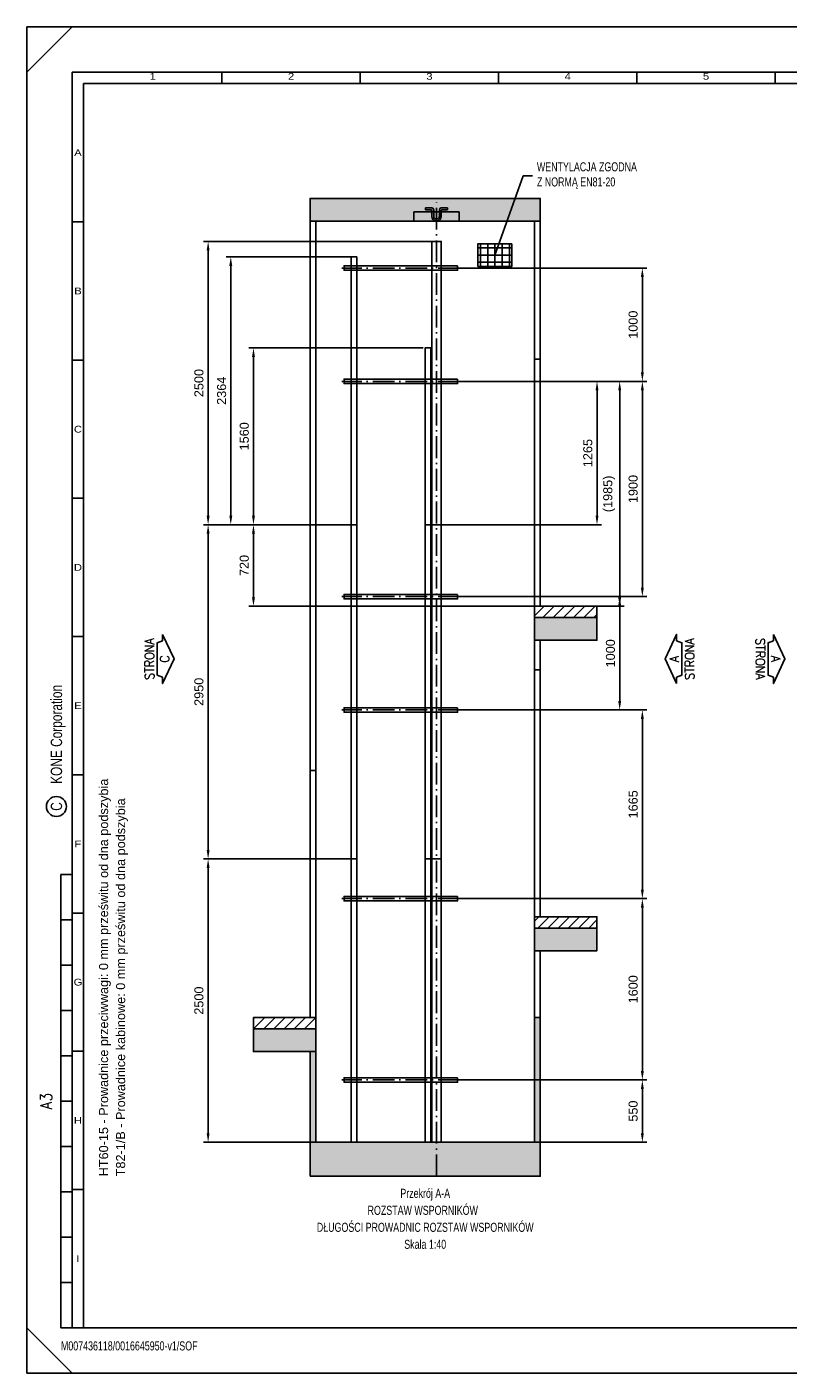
# Model space of a CAD drawing. Header units: millimetres. Extents: x 0 to 16800, y 0 to 11880.
# Tile 1 of 4: x 0 to 6713, y 0 to 11880. Entities that reach past the tile are written whole.
import ezdxf
from ezdxf.enums import TextEntityAlignment as Align

# ---------------------------------------------------------------- set-up
doc = ezdxf.new("R2010")
doc.units = ezdxf.units.MM
doc.header["$LTSCALE"] = 16
doc.header["$PDSIZE"] = -3
doc.linetypes.add('ACAD_ISO10W100', pattern=[18, 12, -3, 0, -3])
for name, color, linetype in [('CONT_25', 1, 'Continuous'), ('CONT_35', 2, 'Continuous'), ('CONT_50', 5, 'Continuous'), ('CONT_70', 4, 'Continuous'), ('DASHD_25', 1, 'ACAD_ISO10W100'), ('DIM_35', 7, 'Continuous'), ('Guiderails', 30, 'Continuous'), ('HATCH_25', 1, 'Continuous'), ('HATCH_35', 2, 'Continuous'), ('SHEET', 1, 'Continuous'), ('TEXT_35', 2, 'Continuous')]:
    doc.layers.add(name, color=color, linetype=linetype)
doc.styles.add('Arial', font='arial.ttf')
doc.styles.add('ROMANS', font='romans.shx', dxfattribs={"width": 0.9})
doc.styles.get("Standard").update_dxf_attribs({"font": 'arial.ttf'})
doc.styles.add('Text0.7_Arial', font='arial.ttf', dxfattribs={"width": 0.7})
doc.dimstyles.new('KONE_mm', dxfattribs={"dimscale": 40, "dimtxt": 2, "dimasz": 2, "dimexe": 1, "dimexo": 0, "dimgap": 1, "dimtad": 1, "dimdec": 0, "dimrnd": 0.01, "dimzin": 0, "dimdsep": 46, "dimtxsty": 'Arial', "dimsah": 1, "dimcen": 0, "dimclrd": 256, "dimclre": 256, "dimclrt": 256, "dimadec": 1, "dimazin": 2, "dimtfac": 1, "dimtdec": 0, "dimtmove": 0, "dimatfit": 3, "dimfxl": 1, "dimtolj": 1, "dimtzin": 0, "dimarcsym": 0})

# ---------------------------------------------------------------- blocks, each defined once
blk = doc.blocks.new('Border')
at = {"layer": 'CONT_50', "linetype": 'Continuous'}
blk.add_lwpolyline([(410, 10), (410, 287), (10, 287), (10, 10)], close=True, dxfattribs=at)
at = {"layer": 'SHEET', "linetype": 'Continuous'}
for p, q in [((0, 287), (10, 297)), ((43, 287), (43, 284.5)), ((73.5, 287), (73.5, 284.5)), ((104, 287), (104, 284.5)), ((134.5, 287), (134.5, 284.5)), ((165, 287), (165, 284.5)), ((410, 284.5), (12.5, 284.5)), ((12.5, 284.5), (12.5, 10)), ((12.5, 254), (10, 254)), ((12.5, 223.5), (10, 223.5)), ((12.5, 193), (10, 193)), ((12.5, 162.5), (10, 162.5)), ((12.5, 132), (10, 132)), ((7.5, 10), (7.5, 110)), ((7.5, 110), (10, 110)), ((12.5, 101.5), (10, 101.5)), ((7.5, 100), (10, 100)), ((7.5, 90), (10, 90)), ((7.5, 80), (10, 80)), ((7.5, 70), (10, 70)), ((12.5, 71), (10, 71)), ((7.5, 60), (10, 60)), ((7.5, 50), (10, 50)), ((7.5, 40), (10, 40)), ((12.5, 40.5), (10, 40.5)), ((7.5, 30), (10, 30)), ((7.5, 20), (10, 20)), ((0, 10), (10, 0)), ((10, 10), (7.5, 10))]:
    blk.add_line(p, q, dxfattribs=at)
blk.add_lwpolyline([(420, 0), (420, 297), (0, 297), (0, 0)], close=True, dxfattribs=at)
blk.add_circle((6.5, 125), 2.2, dxfattribs=at)
at = {"layer": 'SHEET', "width": 1.190476}
for s, p in [('1', (27.75, 286.1)), ('2', (58.25, 286.1)), ('3', (88.75, 286.1)), ('4', (119.25, 286.1)), ('5', (149.75, 286.1)), ('A', (11.25, 269.25)), ('B', (11.25, 238.75)), ('C', (11.25, 208.25)), ('D', (11.25, 177.75)), ('E', (11.25, 147.25)), ('F', (11.25, 116.75)), ('G', (11.25, 86.25)), ('H', (11.25, 55.75)), ('I', (11.25, 25.25))]:
    blk.add_text(s, height=1.5, dxfattribs=at).set_placement(p, align=Align.MIDDLE)
at = {"layer": 'SHEET', "linetype": 'Continuous', "width": 0.75}
blk.add_text('C', height=2.5, rotation=90, dxfattribs=at).set_placement((6.5, 125), align=Align.MIDDLE)
at = {"layer": 'SHEET', "linetype": 'Continuous', "style": 'ROMANS', "width": 0.9}
blk.add_text('A3', height=2.5, rotation=90, dxfattribs=at).set_placement((5.5, 60), align=Align.CENTER)
blk = doc.blocks.new('KONE-SFT-SHAFT_LIFTING_EYE-SIDE')
at = {"layer": 'CONT_35'}
for p, q in [((-200, 80), (-200, 0)), ((-200, 80), (200, 80)), ((-200, 0), (200, 0)), ((-97, 116), (-97, 100)), ((-97, 116), (-41, 116)), ((-97, 100), (-49, 100)), ((-41, 41), (-41, 92)), ((-25, 41), (-25, 100)), ((25, 41), (25, 100)), ((41, 116), (97, 116)), ((41, 41), (41, 92)), ((49, 100), (97, 100)), ((97, 116), (97, 100)), ((200, 0), (200, 80))]:
    blk.add_line(p, q, dxfattribs=at)
for centre, radius, start, end in [((-49, 92), 8, 0, 90), ((-41, 100), 16, 0, 90), ((0, 41), 41, 180, 0), ((0, 41), 25, 180, 0), ((41, 100), 16, 90, 180), ((49, 92), 8, 90, 180)]:
    blk.add_arc(centre, radius, start, end, dxfattribs=at)
blk = doc.blocks.new('SideA_Arrow_A3')
at = {"layer": 'CONT_25'}
blk.add_lwpolyline([(-5.43, -2.55), (-4.02, -2.55), (-3.57, -3.71), (3.57, -3.71), (4.02, -2.55), (5.43, -2.55), (0, 0)], close=True, dxfattribs=at)
at = {"layer": 'CONT_35', "style": 'ROMANS', "width": 0.9}
for tag, p in [('#', (0, -2.07)), ('?', (0, -5.43))]:
    blk.add_attdef(tag, text='', height=2, dxfattribs=at).set_placement(p, align=Align.MIDDLE)
blk = doc.blocks.new('SideC_Arrow_A3')
at = {"layer": 'CONT_25'}
blk.add_lwpolyline([(5.43, 2.55), (4.02, 2.55), (3.57, 3.71), (-3.57, 3.71), (-4.02, 2.55), (-5.43, 2.55), (0, 0)], close=True, dxfattribs=at)
at = {"layer": 'CONT_35', "style": 'ROMANS', "width": 0.9}
for tag, p in [('?', (0, 5.43)), ('#', (0, 2.07))]:
    blk.add_attdef(tag, text='', height=2, dxfattribs=at).set_placement(p, align=Align.MIDDLE)
blk = doc.blocks.new('*D1100')
at = {"layer": 'Defpoints', "color": 0, "transparency": 16777216}
for p in [(3818, 9752), (5428, 9752), (3818, 8752)]:
    blk.add_point(p, dxfattribs=at)
at = {"layer": 'DIM_35', "lineweight": -2, "transparency": 16777216}
for p, q in [((3818, 9752), (5468, 9752)), ((5428, 8832), (5428, 9672)), ((3818, 8752), (5468, 8752))]:
    blk.add_line(p, q, dxfattribs=at)
at = {"layer": 'DIM_35', "transparency": 16777216}
for points in [[(5415, 9672), (5441, 9672), (5428, 9752)], [(5415, 8832), (5441, 8832), (5428, 8752)]]:
    blk.add_solid(points, dxfattribs=at)
at = {"layer": 'DIM_35', "transparency": 16777216, "insert": (5347, 9252), "char_height": 80, "attachment_point": 5, "rotation": 90, "style": 'Arial', "bg_fill": 3, "box_fill_scale": 1.1, "bg_fill_color": 256, "bg_fill_true_color": 13158600, "bg_fill_transparency": 0}
blk.add_mtext('\\A1;1000', dxfattribs=at)
blk = doc.blocks.new('_DotSmall')
at = {"color": 0, "linetype": 'ByBlock', "const_width": 0.5}
blk.add_lwpolyline([(-0.0625, 0, 1), (0.0625, 0, 1)], format="xyb", close=True, dxfattribs=at)
blk = doc.blocks.new('*D1101')
at = {"layer": 'Defpoints', "color": 0, "transparency": 16777216}
for p in [(3818, 8752), (5028, 8752), (3654, 7487)]:
    blk.add_point(p, dxfattribs=at)
at = {"layer": 'DIM_35', "lineweight": -2, "transparency": 16777216}
for p, q in [((3818, 8752), (5068, 8752)), ((5028, 7567), (5028, 8672)), ((3654, 7487), (5068, 7487))]:
    blk.add_line(p, q, dxfattribs=at)
at = {"layer": 'DIM_35', "transparency": 16777216}
for points in [[(5015, 8672), (5041, 8672), (5028, 8752)], [(5015, 7567), (5041, 7567), (5028, 7487)]]:
    blk.add_solid(points, dxfattribs=at)
at = {"layer": 'DIM_35', "transparency": 16777216, "insert": (4947, 8119), "char_height": 80, "attachment_point": 5, "rotation": 90, "style": 'Arial', "bg_fill": 3, "box_fill_scale": 1.1, "bg_fill_color": 256, "bg_fill_true_color": 13158600, "bg_fill_transparency": 0}
blk.add_mtext('\\A1;1265', dxfattribs=at)
blk = doc.blocks.new('*D1102')
at = {"layer": 'Defpoints', "color": 0, "transparency": 16777216}
for p in [(3818, 8752), (5028, 6767), (5228, 6767)]:
    blk.add_point(p, dxfattribs=at)
at = {"layer": 'DIM_35', "lineweight": -2, "transparency": 16777216}
for p, q in [((3818, 8752), (5268, 8752)), ((5228, 8672), (5228, 6847)), ((5028, 6767), (5268, 6767))]:
    blk.add_line(p, q, dxfattribs=at)
at = {"layer": 'DIM_35', "transparency": 16777216}
for points in [[(5215, 8672), (5241, 8672), (5228, 8752)], [(5215, 6847), (5241, 6847), (5228, 6767)]]:
    blk.add_solid(points, dxfattribs=at)
at = {"layer": 'DIM_35', "transparency": 16777216, "insert": (5135, 7759), "char_height": 80, "attachment_point": 5, "rotation": 90, "style": 'Arial', "bg_fill": 3, "box_fill_scale": 1.1, "bg_fill_color": 256, "bg_fill_true_color": 13158600, "bg_fill_transparency": 0}
blk.add_mtext('\\A1;(1985)', dxfattribs=at)
blk = doc.blocks.new('*D1103')
at = {"layer": 'Defpoints', "color": 0, "transparency": 16777216}
for p in [(3818, 8752), (5428, 8752), (3818, 6852)]:
    blk.add_point(p, dxfattribs=at)
at = {"layer": 'DIM_35', "lineweight": -2, "transparency": 16777216}
for p, q in [((3818, 8752), (5468, 8752)), ((5428, 6932), (5428, 8672)), ((3818, 6852), (5468, 6852))]:
    blk.add_line(p, q, dxfattribs=at)
at = {"layer": 'DIM_35', "transparency": 16777216}
for points in [[(5415, 8672), (5441, 8672), (5428, 8752)], [(5415, 6932), (5441, 6932), (5428, 6852)]]:
    blk.add_solid(points, dxfattribs=at)
at = {"layer": 'DIM_35', "transparency": 16777216, "insert": (5347, 7802), "char_height": 80, "attachment_point": 5, "rotation": 90, "style": 'Arial', "bg_fill": 3, "box_fill_scale": 1.1, "bg_fill_color": 256, "bg_fill_true_color": 13158600, "bg_fill_transparency": 0}
blk.add_mtext('\\A1;1900', dxfattribs=at)
blk = doc.blocks.new('*D1104')
at = {"layer": 'Defpoints', "color": 0, "transparency": 16777216}
for p in [(3818, 6852), (3818, 5852), (5228, 5852)]:
    blk.add_point(p, dxfattribs=at)
at = {"layer": 'DIM_35', "lineweight": -2, "transparency": 16777216}
for p, q in [((3818, 6852), (5268, 6852)), ((5228, 6772), (5228, 5932)), ((3818, 5852), (5268, 5852))]:
    blk.add_line(p, q, dxfattribs=at)
at = {"layer": 'DIM_35', "transparency": 16777216}
for points in [[(5215, 6772), (5241, 6772), (5228, 6852)], [(5215, 5932), (5241, 5932), (5228, 5852)]]:
    blk.add_solid(points, dxfattribs=at)
at = {"layer": 'DIM_35', "transparency": 16777216, "insert": (5147, 6352), "char_height": 80, "attachment_point": 5, "rotation": 90, "style": 'Arial', "bg_fill": 3, "box_fill_scale": 1.1, "bg_fill_color": 256, "bg_fill_true_color": 13158600, "bg_fill_transparency": 0}
blk.add_mtext('\\A1;1000', dxfattribs=at)
blk = doc.blocks.new('*D1105')
at = {"layer": 'Defpoints', "color": 0, "transparency": 16777216}
for p in [(3818, 5852), (3818, 4187), (5428, 4187)]:
    blk.add_point(p, dxfattribs=at)
at = {"layer": 'DIM_35', "lineweight": -2, "transparency": 16777216}
for p, q in [((3818, 5852), (5468, 5852)), ((5428, 5772), (5428, 4267)), ((3818, 4187), (5468, 4187))]:
    blk.add_line(p, q, dxfattribs=at)
at = {"layer": 'DIM_35', "transparency": 16777216}
for points in [[(5415, 5772), (5441, 5772), (5428, 5852)], [(5415, 4267), (5441, 4267), (5428, 4187)]]:
    blk.add_solid(points, dxfattribs=at)
at = {"layer": 'DIM_35', "transparency": 16777216, "insert": (5347, 5019), "char_height": 80, "attachment_point": 5, "rotation": 90, "style": 'Arial', "bg_fill": 3, "box_fill_scale": 1.1, "bg_fill_color": 256, "bg_fill_true_color": 13158600, "bg_fill_transparency": 0}
blk.add_mtext('\\A1;1665', dxfattribs=at)
blk = doc.blocks.new('*D1106')
at = {"layer": 'Defpoints', "color": 0, "transparency": 16777216}
for p in [(3818, 4187), (3818, 2587), (5428, 2587)]:
    blk.add_point(p, dxfattribs=at)
at = {"layer": 'DIM_35', "lineweight": -2, "transparency": 16777216}
for p, q in [((3818, 4187), (5468, 4187)), ((5428, 4107), (5428, 2667)), ((3818, 2587), (5468, 2587))]:
    blk.add_line(p, q, dxfattribs=at)
at = {"layer": 'DIM_35', "transparency": 16777216}
for points in [[(5415, 4107), (5441, 4107), (5428, 4187)], [(5415, 2667), (5441, 2667), (5428, 2587)]]:
    blk.add_solid(points, dxfattribs=at)
at = {"layer": 'DIM_35', "transparency": 16777216, "insert": (5347, 3387), "char_height": 80, "attachment_point": 5, "rotation": 90, "style": 'Arial', "bg_fill": 3, "box_fill_scale": 1.1, "bg_fill_color": 256, "bg_fill_true_color": 13158600, "bg_fill_transparency": 0}
blk.add_mtext('\\A1;1600', dxfattribs=at)
blk = doc.blocks.new('*D1107')
at = {"layer": 'Defpoints', "color": 0, "transparency": 16777216}
for p in [(3818, 2587), (4478, 2037), (5428, 2037)]:
    blk.add_point(p, dxfattribs=at)
at = {"layer": 'DIM_35', "lineweight": -2, "transparency": 16777216}
for p, q in [((3818, 2587), (5468, 2587)), ((5428, 2507), (5428, 2117)), ((4478, 2037), (5468, 2037))]:
    blk.add_line(p, q, dxfattribs=at)
at = {"layer": 'DIM_35', "transparency": 16777216}
for points in [[(5415, 2507), (5441, 2507), (5428, 2587)], [(5415, 2117), (5441, 2117), (5428, 2037)]]:
    blk.add_solid(points, dxfattribs=at)
at = {"layer": 'DIM_35', "transparency": 16777216, "insert": (5347, 2312), "char_height": 80, "attachment_point": 5, "rotation": 90, "style": 'Arial', "bg_fill": 3, "box_fill_scale": 1.1, "bg_fill_color": 256, "bg_fill_true_color": 13158600, "bg_fill_transparency": 0}
blk.add_mtext('\\A1;550', dxfattribs=at)
blk = doc.blocks.new('*D1108')
at = {"layer": 'Defpoints', "color": 0, "transparency": 16777216}
for p in [(2861, 9851), (1798, 7487), (2861, 7487)]:
    blk.add_point(p, dxfattribs=at)
at = {"layer": 'DIM_35', "lineweight": -2, "transparency": 16777216}
for p, q in [((2861, 9851), (1758, 9851)), ((1798, 9771), (1798, 7567)), ((2861, 7487), (1758, 7487))]:
    blk.add_line(p, q, dxfattribs=at)
at = {"layer": 'DIM_35', "transparency": 16777216}
for points in [[(1785, 9771), (1811, 9771), (1798, 9851)], [(1785, 7567), (1811, 7567), (1798, 7487)]]:
    blk.add_solid(points, dxfattribs=at)
at = {"layer": 'DIM_35', "transparency": 16777216, "insert": (1717, 8669), "char_height": 80, "attachment_point": 5, "rotation": 90, "style": 'Arial', "bg_fill": 3, "box_fill_scale": 1.1, "bg_fill_color": 256, "bg_fill_true_color": 13158600, "bg_fill_transparency": 0}
blk.add_mtext('\\A1;2364', dxfattribs=at)
blk = doc.blocks.new('*D1109')
at = {"layer": 'Defpoints', "color": 0, "transparency": 16777216}
for p in [(1598, 9987), (3617, 9987), (2861, 7487)]:
    blk.add_point(p, dxfattribs=at)
at = {"layer": 'DIM_35', "lineweight": -2, "transparency": 16777216}
for p, q in [((3617, 9987), (1558, 9987)), ((1598, 7567), (1598, 9907)), ((2861, 7487), (1558, 7487))]:
    blk.add_line(p, q, dxfattribs=at)
at = {"layer": 'DIM_35', "transparency": 16777216}
for points in [[(1585, 9907), (1611, 9907), (1598, 9987)], [(1585, 7567), (1611, 7567), (1598, 7487)]]:
    blk.add_solid(points, dxfattribs=at)
at = {"layer": 'DIM_35', "transparency": 16777216, "insert": (1517, 8737), "char_height": 80, "attachment_point": 5, "rotation": 90, "style": 'Arial', "bg_fill": 3, "box_fill_scale": 1.1, "bg_fill_color": 256, "bg_fill_true_color": 13158600, "bg_fill_transparency": 0}
blk.add_mtext('\\A1;2500', dxfattribs=at)
blk = doc.blocks.new('*D1110')
at = {"layer": 'Defpoints', "color": 0, "transparency": 16777216}
for p in [(2861, 7487), (1998, 6767), (4478, 6767)]:
    blk.add_point(p, dxfattribs=at)
at = {"layer": 'DIM_35', "lineweight": -2, "transparency": 16777216}
for p, q in [((2861, 7487), (1958, 7487)), ((1998, 7407), (1998, 6847)), ((4478, 6767), (1958, 6767))]:
    blk.add_line(p, q, dxfattribs=at)
at = {"layer": 'DIM_35', "transparency": 16777216}
for points in [[(1985, 7407), (2011, 7407), (1998, 7487)], [(1985, 6847), (2011, 6847), (1998, 6767)]]:
    blk.add_solid(points, dxfattribs=at)
at = {"layer": 'DIM_35', "transparency": 16777216, "insert": (1917, 7127), "char_height": 80, "attachment_point": 5, "rotation": 90, "style": 'Arial', "bg_fill": 3, "box_fill_scale": 1.1, "bg_fill_color": 256, "bg_fill_true_color": 13158600, "bg_fill_transparency": 0}
blk.add_mtext('\\A1;720', dxfattribs=at)
blk = doc.blocks.new('*D1111')
at = {"layer": 'Defpoints', "color": 0, "transparency": 16777216}
for p in [(1998, 9047), (3496, 9047), (2861, 7487)]:
    blk.add_point(p, dxfattribs=at)
at = {"layer": 'DIM_35', "lineweight": -2, "transparency": 16777216}
for p, q in [((3496, 9047), (1958, 9047)), ((1998, 7567), (1998, 8967)), ((2861, 7487), (1958, 7487))]:
    blk.add_line(p, q, dxfattribs=at)
at = {"layer": 'DIM_35', "transparency": 16777216}
for points in [[(1985, 8967), (2011, 8967), (1998, 9047)], [(1985, 7567), (2011, 7567), (1998, 7487)]]:
    blk.add_solid(points, dxfattribs=at)
at = {"layer": 'DIM_35', "transparency": 16777216, "insert": (1917, 8267), "char_height": 80, "attachment_point": 5, "rotation": 90, "style": 'Arial', "bg_fill": 3, "box_fill_scale": 1.1, "bg_fill_color": 256, "bg_fill_true_color": 13158600, "bg_fill_transparency": 0}
blk.add_mtext('\\A1;1560', dxfattribs=at)
blk = doc.blocks.new('*D1112')
at = {"layer": 'Defpoints', "color": 0, "transparency": 16777216}
for p in [(2861, 7487), (1598, 4537), (2861, 4537)]:
    blk.add_point(p, dxfattribs=at)
at = {"layer": 'DIM_35', "lineweight": -2, "transparency": 16777216}
for p, q in [((2861, 7487), (1558, 7487)), ((1598, 7407), (1598, 4617)), ((2861, 4537), (1558, 4537))]:
    blk.add_line(p, q, dxfattribs=at)
at = {"layer": 'DIM_35', "transparency": 16777216}
for points in [[(1585, 7407), (1611, 7407), (1598, 7487)], [(1585, 4617), (1611, 4617), (1598, 4537)]]:
    blk.add_solid(points, dxfattribs=at)
at = {"layer": 'DIM_35', "transparency": 16777216, "insert": (1517, 6012), "char_height": 80, "attachment_point": 5, "rotation": 90, "style": 'Arial', "bg_fill": 3, "box_fill_scale": 1.1, "bg_fill_color": 256, "bg_fill_true_color": 13158600, "bg_fill_transparency": 0}
blk.add_mtext('\\A1;2950', dxfattribs=at)
blk = doc.blocks.new('*D1113')
at = {"layer": 'Defpoints', "color": 0, "transparency": 16777216}
for p in [(2861, 4537), (1598, 2037), (2548, 2037)]:
    blk.add_point(p, dxfattribs=at)
at = {"layer": 'DIM_35', "lineweight": -2, "transparency": 16777216}
for p, q in [((2861, 4537), (1558, 4537)), ((1598, 4457), (1598, 2117)), ((2548, 2037), (1558, 2037))]:
    blk.add_line(p, q, dxfattribs=at)
at = {"layer": 'DIM_35', "transparency": 16777216}
for points in [[(1585, 4457), (1611, 4457), (1598, 4537)], [(1585, 2117), (1611, 2117), (1598, 2037)]]:
    blk.add_solid(points, dxfattribs=at)
at = {"layer": 'DIM_35', "transparency": 16777216, "insert": (1517, 3287), "char_height": 80, "attachment_point": 5, "rotation": 90, "style": 'Arial', "bg_fill": 3, "box_fill_scale": 1.1, "bg_fill_color": 256, "bg_fill_true_color": 13158600, "bg_fill_transparency": 0}
blk.add_mtext('\\A1;2500', dxfattribs=at)

msp = doc.modelspace()

# ---------------------------------------------------------------- hatches: boundary and pattern name
at = {"layer": 'HATCH_35'}
h = msp.add_hatch(dxfattribs=at)
h.set_pattern_fill('AR-CONC', color=256, scale=2)
h.set_pattern_definition([(50, (3512.86, 4011.98), (364.37, -31.878), [38.1, -419.1]), (355, (3512.86, 4011.98), (-70.487, 382.114), [30.48, -335.281]), (100.4514, (3543.22, 4009.32), (293.882, 350.236), [32.38, -356.18]), (46.184, (3512.86, 4113.6), (542.158, -84.085), [57.15, -628.65]), (96.636, (3558.04, 4106.57), (474.81, 494.852), [48.57, -534.27]), (351.184, (3512.86, 4113.6), (474.81, 494.85), [45.72, -502.92]), (21, (3563.66, 4088.18), (303.229, -204.53), [38.1, -419.1]), (326, (3563.66, 4088.18), (123.604, 368.376), [30.48, -335.28]), (71.4514, (3588.93, 4071.14), (426.833, 163.846), [32.38, -356.18]), (37.5, (3512.86, 4011.98), (6.1772, 169.11), [0, -331.216, 0, -340.36, 0, -336.55]), (7.5, (3512.86, 4011.98), (133.6393, 200.361), [0, -194.056, 0, -323.596, 0, -128.27]), (327.5, (3399.57, 4011.98), (271.1812, -11.4575), [0, -127, 0, -396.24, 0, -525.78]), (317.5, (3348.77, 4011.98), (296.258, 50.853), [0, -165.1, 0, -263.144, 0, -373.38])])
h.paths.add_polyline_path([(2497.9, 1737), (2497.9, 2837), (2547.9, 2837), (2547.9, 2037), (4477.9, 2037), (4477.9, 3137), (4527.9, 3137), (4527.9, 1737)])
h.paths.add_polyline_path([(4477.9, 3727), (4477.9, 3927), (5027.9, 3927), (5027.9, 3727)])
h.paths.add_polyline_path([(4477.9, 6467), (4477.9, 6667), (5027.9, 6667), (5027.9, 6467)])
h.paths.add_polyline_path([(2547.9, 2837), (2547.9, 3037), (1997.9, 3037), (1997.9, 2837)])
h.paths.add_polyline_path([(4527.9, 10167), (4527.9, 10367), (2497.9, 10367), (2497.9, 10167)])
h = msp.add_hatch(dxfattribs=at)
h.set_pattern_fill('ANSI31', color=256, scale=20)
h.set_pattern_definition([(45, (3512.86, 4011.98), (-44.9013, 44.9013), [])])
h.paths.add_polyline_path([(4477.9, 3927), (4477.9, 4027), (5027.9, 4027), (5027.9, 3927)])
h.paths.add_polyline_path([(4477.9, 6667), (4477.9, 6767), (5027.9, 6767), (5027.9, 6667)])
h.paths.add_polyline_path([(2547.9, 3037), (2547.9, 3137), (1997.9, 3137), (1997.9, 3037)])

# ---------------------------------------------------------------- linework, layer by layer
at = {"layer": 'CONT_50'}
for points in [[(3797.9, 9772), (2797.9, 9772), (2797.9, 9732), (3797.9, 9732)], [(3797.9, 8772), (2797.9, 8772), (2797.9, 8732), (3797.9, 8732)], [(3797.9, 6872), (2797.9, 6872), (2797.9, 6832), (3797.9, 6832)], [(3797.9, 5872), (2797.9, 5872), (2797.9, 5832), (3797.9, 5832)], [(3797.9, 4207), (2797.9, 4207), (2797.9, 4167), (3797.9, 4167)], [(3797.9, 2607), (2797.9, 2607), (2797.9, 2567), (3797.9, 2567)]]:
    msp.add_lwpolyline(points, close=True, dxfattribs=at)
at = {"layer": 'CONT_70'}
for points in [[(4527.9, 10167), (4527.9, 10367), (2497.9, 10367), (2497.9, 10167)], [(2547.9, 6767), (2547.9, 6767), (2547.9, 6767), (2497.9, 6767), (2497.9, 10167), (2547.9, 10167)], [(4477.9, 8947), (4477.9, 8947), (4477.9, 8947), (4527.9, 8947), (4527.9, 10167), (4477.9, 10167)], [(4277.9, 9967), (4277.9, 9767), (3977.9, 9767), (3977.9, 9967)], [(4477.9, 6767), (4477.9, 6767), (4477.9, 6767), (4527.9, 6767), (4527.9, 8947), (4477.9, 8947), (4477.9, 8947), (4477.9, 8947)], [(2547.9, 5317), (2547.9, 5317), (2547.9, 5317), (2497.9, 5317), (2497.9, 6767), (2547.9, 6767)], [(4477.9, 6667), (4477.9, 6767), (4477.9, 6767), (4477.9, 6767), (5027.9, 6767), (5027.9, 6667)], [(4477.9, 6467), (4477.9, 6667), (4477.9, 6667), (4477.9, 6667), (5027.9, 6667), (5027.9, 6467)], [(4477.9, 6207), (4477.9, 6207), (4477.9, 6207), (4527.9, 6207), (4527.9, 6467), (4477.9, 6467)], [(4477.9, 4027), (4477.9, 4027), (4477.9, 4027), (4527.9, 4027), (4527.9, 6207), (4477.9, 6207), (4477.9, 6207), (4477.9, 6207)], [(2547.9, 3137), (2547.9, 3137), (2547.9, 3137), (2497.9, 3137), (2497.9, 5317), (2547.9, 5317), (2547.9, 5317), (2547.9, 5317)], [(4477.9, 3927), (4477.9, 4027), (4477.9, 4027), (4477.9, 4027), (5027.9, 4027), (5027.9, 3927)], [(4477.9, 3727), (4477.9, 3927), (4477.9, 3927), (4477.9, 3927), (5027.9, 3927), (5027.9, 3727)], [(4477.9, 3137), (4477.9, 3137), (4477.9, 3137), (4527.9, 3137), (4527.9, 3727), (4477.9, 3727)], [(2547.9, 3037), (2547.9, 3137), (2547.9, 3137), (2547.9, 3137), (1997.9, 3137), (1997.9, 3037)], [(2497.9, 1737), (2497.9, 2837), (2547.9, 2837), (2547.9, 2037), (4477.9, 2037), (4477.9, 3137), (4527.9, 3137), (4527.9, 1737)], [(2547.9, 2837), (2547.9, 3037), (2547.9, 3037), (2547.9, 3037), (1997.9, 3037), (1997.9, 2837)]]:
    msp.add_lwpolyline(points, close=True, dxfattribs=at)
at = {"layer": 'DASHD_25'}
for p, q in [((3612.9, 1737), (3612.9, 10367)), ((3817.9, 9752), (2777.9, 9752)), ((3817.9, 8752), (2777.9, 8752)), ((3817.9, 6852), (2777.9, 6852)), ((3817.9, 5852), (2777.9, 5852)), ((3817.9, 4187), (2777.9, 4187)), ((3817.9, 2587), (2777.9, 2587))]:
    msp.add_line(p, q, dxfattribs=at)
at = {"layer": 'Guiderails'}
for points in [[(3571.6, 7487), (3654.1, 7487), (3654.1, 9987), (3571.6, 9987)], [(2910.9, 9851), (2860.9, 9851), (2860.9, 7487), (2910.9, 7487)], [(3560.9, 9047), (3510.9, 9047), (3510.9, 7487), (3560.9, 7487)], [(2910.9, 7487), (2860.9, 7487), (2860.9, 4537), (2910.9, 4537)], [(3560.9, 7487), (3510.9, 7487), (3510.9, 4537), (3560.9, 4537)], [(3571.6, 4537), (3654.1, 4537), (3654.1, 7487), (3571.6, 7487)], [(2910.9, 4537), (2860.9, 4537), (2860.9, 2037), (2910.9, 2037)], [(3560.9, 4537), (3510.9, 4537), (3510.9, 2037), (3560.9, 2037)], [(3571.6, 2037), (3654.1, 2037), (3654.1, 4537), (3571.6, 4537)]]:
    msp.add_lwpolyline(points, close=True, dxfattribs=at)
at = {"layer": 'HATCH_25'}
for p, q in [((4277.9, 9930.5), (3977.9, 9930.5)), ((4277.9, 9867), (3977.9, 9867)), ((4000.9, 9767), (4000.9, 9967)), ((4064.4, 9767), (4064.4, 9967)), ((4127.9, 9767), (4127.9, 9967)), ((4191.4, 9767), (4191.4, 9967)), ((4254.9, 9767), (4254.9, 9967)), ((4277.9, 9803.5), (3977.9, 9803.5))]:
    msp.add_line(p, q, dxfattribs=at)

# ---------------------------------------------------------------- block references
msp.add_blockref('KONE-SFT-SHAFT_LIFTING_EYE-SIDE', (3612.9, 10167))
at = {"xscale": 40, "yscale": 40, "zscale": 40}
for name, p, rotation, values in [('SideC_Arrow_A3', (1297.9, 6302), 90, {'?': 'STRONA', '#': 'C'}), ('SideA_Arrow_A3', (5627.9, 6302), 90, {'?': 'STRONA', '#': 'A'}), ('SideA_Arrow_A3', (6685.6, 6302), 270, {'?': 'STRONA', '#': 'A'})]:
    msp.add_blockref(name, p, dxfattribs=dict(at, rotation=rotation)).add_auto_attribs(values)
at = {"layer": 'SHEET', "xscale": 40, "yscale": 40, "zscale": 40}
msp.add_blockref('Border', (0, 0), dxfattribs=at)

# ---------------------------------------------------------------- texts
at = {"layer": 'SHEET', "linetype": 'Continuous', "style": 'Text0.7_Arial', "width": 0.75}
msp.add_text('KONE Corporation', height=100, rotation=90, dxfattribs=at).set_placement((260, 5200), align=Align.MIDDLE_LEFT)
at = {"layer": 'TEXT_35', "style": 'Text0.7_Arial'}
for s, p in [('HT60-15 - Prowadnice przeciwwagi: 0 mm prześwitu od dna podszybia', (740.1, 1736.5)), ('T82-1/B - Prowadnice kabinowe: 0 mm prześwitu od dna podszybia', (890.1, 1736.5))]:
    msp.add_text(s, height=80, rotation=90, dxfattribs=at).set_placement(p, align=Align.BOTTOM_LEFT)
at = {"layer": 'TEXT_35', "style": 'Text0.7_Arial', "width": 0.7}
for s, p in [('Przekrój A-A', (3512.9, 1586.5)), ('ROZSTAW WSPORNIKÓW  ', (3512.9, 1436.5)), ('DŁUGOŚCI PROWADNIC ROZSTAW WSPORNIKÓW', (3512.9, 1286.5)), ('Skala 1:40', (3512.9, 1136.5))]:
    msp.add_text(s, height=80, dxfattribs=at).set_placement(p, align=Align.MIDDLE_CENTER)
msp.add_text('M007436118/0016645950-v1/SOF', height=80, dxfattribs=at).set_placement((300, 200))

# ---------------------------------------------------------------- leaders
at = {"layer": 'TEXT_35', "annotation_type": 0, "has_hookline": 1, "hookline_direction": 0, "text_width": 881.5}
msp.add_leader([(4127.8, 9867), (4377.9, 10567), (4457.9, 10567)], dimstyle='KONE_mm', override={"dimtad": 0, "dimldrblk": 'DotSmall', "dimtfill": 1}, dxfattribs=at)

# ---------------------------------------------------------------- next in the draw order: texts
at = {"layer": 'TEXT_35', "insert": (4497.9, 10567), "char_height": 80, "attachment_point": 4, "style": 'Text0.7_Arial', "bg_fill": 3, "box_fill_scale": 1.1, "bg_fill_color": 256, "bg_fill_true_color": 13158600, "bg_fill_transparency": 0}
msp.add_mtext('WENTYLACJA ZGODNA\\PZ NORMĄ EN81-20', dxfattribs=at)

# ---------------------------------------------------------------- next in the draw order: dimensions: what is measured, and where the dimension line sits
at = {"layer": 'DIM_35'}
for base, p1, p2, picture, middle in [((1797.9, 7487), (2860.9, 9851), (2860.9, 7487), '*D1108', (1717, 8669)), ((5427.9, 9752), (3817.9, 8752), (3817.9, 9752), '*D1100', (5347, 9252))]:
    dim = msp.add_linear_dim(base=base, p1=p1, p2=p2, angle=90, dimstyle='KONE_mm', override={"dimldrblk": 'DotSmall', "dimtfill": 1}, dxfattribs=at)
    dim.commit()
    dim.dimension.update_dxf_attribs({"geometry": picture, "text_midpoint": middle})

# ---------------------------------------------------------------- next in the draw order: dimensions: what is measured, and where the dimension line sits
dim = msp.add_linear_dim(base=(5027.9, 8752), p1=(3654.1, 7487), p2=(3817.9, 8752), angle=90, dimstyle='KONE_mm', override={"dimldrblk": 'DotSmall', "dimtfill": 1}, dxfattribs=at)
dim.commit()
dim.dimension.update_dxf_attribs({"geometry": '*D1101', "text_midpoint": (4947, 8119.5)})

# ---------------------------------------------------------------- next in the draw order: dimensions: what is measured, and where the dimension line sits
dim = msp.add_linear_dim(base=(1597.9, 9987), p1=(2860.9, 7487), p2=(3617.4, 9987), angle=90, dimstyle='KONE_mm', override={"dimldrblk": 'DotSmall', "dimtfill": 1}, dxfattribs=at)
dim.commit()
dim.dimension.update_dxf_attribs({"geometry": '*D1109', "text_midpoint": (1517, 8737)})
dim = msp.add_linear_dim(base=(5227.9, 6767), p1=(3817.9, 8752), p2=(5027.9, 6767), angle=90, text='(<>)', dimstyle='KONE_mm', override={"dimtix": 1, "dimldrblk": 'DotSmall', "dimtfill": 1}, dxfattribs=at)
dim.commit()
dim.dimension.update_dxf_attribs({"geometry": '*D1102', "text_midpoint": (5135.4, 7759.5)})

# ---------------------------------------------------------------- next in the draw order: dimensions: what is measured, and where the dimension line sits
dim = msp.add_linear_dim(base=(5427.9, 8752), p1=(3817.9, 6852), p2=(3817.9, 8752), angle=90, dimstyle='KONE_mm', override={"dimtix": 1, "dimldrblk": 'DotSmall', "dimtfill": 1}, dxfattribs=at)
dim.commit()
dim.dimension.update_dxf_attribs({"geometry": '*D1103', "text_midpoint": (5347, 7802)})

# ---------------------------------------------------------------- next in the draw order: dimensions: what is measured, and where the dimension line sits
dim = msp.add_linear_dim(base=(5227.9, 5852), p1=(3817.9, 6852), p2=(3817.9, 5852), angle=90, dimstyle='KONE_mm', override={"dimldrblk": 'DotSmall', "dimtfill": 1}, dxfattribs=at)
dim.commit()
dim.dimension.update_dxf_attribs({"geometry": '*D1104', "text_midpoint": (5147, 6352)})

# ---------------------------------------------------------------- next in the draw order: dimensions: what is measured, and where the dimension line sits
for base, p1, p2, override, picture, middle in [((1997.9, 6767), (2860.9, 7487), (4477.9, 6767), {"dimldrblk": 'DotSmall', "dimtfill": 1}, '*D1110', (1917, 7127)), ((5427.9, 4187), (3817.9, 5852), (3817.9, 4187), {"dimtix": 1, "dimldrblk": 'DotSmall', "dimtfill": 1}, '*D1105', (5347, 5019.5))]:
    dim = msp.add_linear_dim(base=base, p1=p1, p2=p2, angle=90, dimstyle='KONE_mm', override=override, dxfattribs=at)
    dim.commit()
    dim.dimension.update_dxf_attribs({"geometry": picture, "text_midpoint": middle})

# ---------------------------------------------------------------- next in the draw order: dimensions: what is measured, and where the dimension line sits
for base, p1, p2, override, picture, middle in [((1997.9, 9047), (2860.9, 7487), (3495.9, 9047), {"dimldrblk": 'DotSmall', "dimtfill": 1}, '*D1111', (1917, 8267)), ((5427.9, 2587), (3817.9, 4187), (3817.9, 2587), {"dimtix": 1, "dimldrblk": 'DotSmall', "dimtfill": 1}, '*D1106', (5347, 3387))]:
    dim = msp.add_linear_dim(base=base, p1=p1, p2=p2, angle=90, dimstyle='KONE_mm', override=override, dxfattribs=at)
    dim.commit()
    dim.dimension.update_dxf_attribs({"geometry": picture, "text_midpoint": middle})

# ---------------------------------------------------------------- next in the draw order: dimensions: what is measured, and where the dimension line sits
for base, p1, p2, picture, middle in [((1597.9, 4537), (2860.9, 7487), (2860.9, 4537), '*D1112', (1517, 6012)), ((5427.9, 2037), (3817.9, 2587), (4477.9, 2037), '*D1107', (5347, 2312))]:
    dim = msp.add_linear_dim(base=base, p1=p1, p2=p2, angle=90, dimstyle='KONE_mm', override={"dimldrblk": 'DotSmall', "dimtfill": 1}, dxfattribs=at)
    dim.commit()
    dim.dimension.update_dxf_attribs({"geometry": picture, "text_midpoint": middle})

# ---------------------------------------------------------------- next in the draw order: dimensions: what is measured, and where the dimension line sits
dim = msp.add_linear_dim(base=(1597.9, 2037), p1=(2860.9, 4537), p2=(2547.9, 2037), angle=90, dimstyle='KONE_mm', override={"dimldrblk": 'DotSmall', "dimtfill": 1}, dxfattribs=at)
dim.commit()
dim.dimension.update_dxf_attribs({"geometry": '*D1113', "text_midpoint": (1517, 3287)})

doc.saveas('drawing.dxf')
